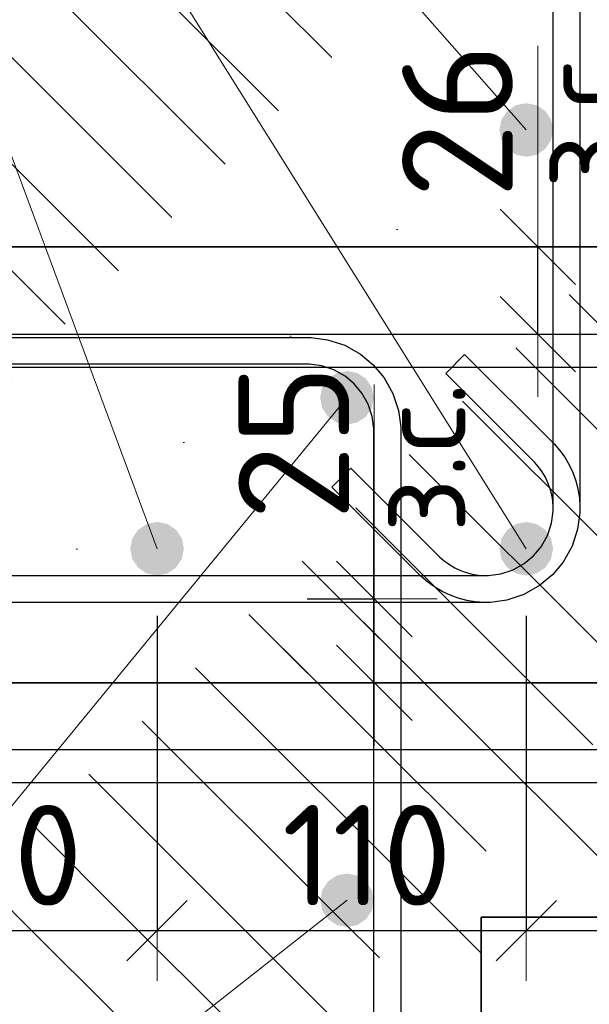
# Model space of a CAD drawing. Header units: metres. Extents: x -38 to 97, y -15 to 21.
# Tile 19 of 184: x 72.281 to 72.451, y 2.088 to 2.382. Entities that reach past the tile are written whole.
import ezdxf

# ---------------------------------------------------------------- set-up
doc = ezdxf.new("R2010")
doc.units = ezdxf.units.M
doc.header["$PDMODE"] = 65
for name, color, linetype, lineweight in [('XR$3$Арм.стержн. Хомут', 240, 'Continuous', 35), ('XR$3$Арм.стержн.горизонт. 1', 180, 'Continuous', 35), ('XR$3$Размерная линия (1)', 7, 'Continuous', 13), ('XR$3$Размерная линия_ общее', 7, 'Continuous', 13), ('XR$4$Арм. стержнями верхней зоны', 180, 'Continuous', 35), ('XR$4$Арм. стержнями нижней зоны', 180, 'Continuous', 35), ('XR$4$Арм.стержн. Арматура края', 96, 'Continuous', 35), ('XR$4$Арм.стержн. Хомут', 240, 'Continuous', 35), ('XR$4$Арм.стержн.горизонт. 1', 180, 'Continuous', 35), ('XR$4$Размерная линия_ общее', 7, 'Continuous', 13)]:
    doc.layers.add(name, color=color, linetype=linetype, lineweight=lineweight)
doc.styles.add('ISOCPEUR', font='txt')
doc.dimstyles.new('DIMSTYLE_11', dxfattribs={"dimtxt": 0.033, "dimasz": 0.0375, "dimexe": 0, "dimexo": 0, "dimgap": 0.0165, "dimtad": 2, "dimdec": 0, "dimlfac": 1000, "dimrnd": 1, "dimzin": 12, "dimdsep": 46, "dimtxsty": 'ISOCPEUR', "dimblk1": 'ALL_ML_STRICH', "dimblk2": 'ALL_ML_STRICH', "dimsah": 1, "dimcen": 0, "dimclrd": 7, "dimclre": 256, "dimclrt": 7, "dimadec": 0, "dimazin": 0, "dimtfac": 1, "dimtdec": 0, "dimtix": 1, "dimtmove": 2, "dimatfit": 3, "dimfxl": 0, "dimtvp": 1.2, "dimtzin": 0, "dimlwd": 0, "dimlwe": -3, "dimarcsym": 0})
doc.dimstyles.new('DIMSTYLE_23', dxfattribs={"dimtxt": 0.03, "dimasz": 0.03, "dimexe": 0, "dimexo": 0, "dimgap": 0.015, "dimtad": 2, "dimdec": 0, "dimlfac": 1000, "dimrnd": 5, "dimzin": 12, "dimdsep": 46, "dimtxsty": 'ISOCPEUR', "dimblk1": 'ALL_ML_STRICH', "dimblk2": 'ALL_ML_STRICH', "dimsah": 1, "dimcen": 0, "dimclrd": 7, "dimclre": 256, "dimclrt": 7, "dimadec": 0, "dimazin": 0, "dimtfac": 1, "dimtdec": 0, "dimtix": 1, "dimtmove": 2, "dimatfit": 3, "dimfxl": 0, "dimtvp": 1.2, "dimtzin": 0, "dimlwd": 0, "dimlwe": -3, "dimarcsym": 0})
doc.dimstyles.new('DIMSTYLE_24', dxfattribs={"dimtxt": 0.03, "dimasz": 0.03, "dimexe": 0, "dimexo": 0, "dimgap": 0.015, "dimtad": 2, "dimdec": 0, "dimlfac": 1000, "dimrnd": 5, "dimzin": 12, "dimdsep": 46, "dimtxsty": 'ISOCPEUR', "dimblk1": 'ALL_ML_STRICH', "dimblk2": 'ALL_ML_STRICH', "dimsah": 1, "dimcen": 0, "dimclrd": 7, "dimclre": 256, "dimclrt": 7, "dimadec": 0, "dimazin": 0, "dimtfac": 1, "dimtdec": 0, "dimtix": 1, "dimtmove": 2, "dimatfit": 3, "dimfxl": 0, "dimtzin": 0, "dimlwd": 0, "dimlwe": -3, "dimarcsym": 0})
pattern_1 = [(135, (0, 0), (-0.031819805, -0.031819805), [0.4, -0.05, 0, -0.05]), (135, (-0.01591, -0.01591), (-0.031819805, -0.031819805), [0.8, -0.1, 0.1, -0.1])]

# ---------------------------------------------------------------- blocks, each defined once
blk = doc.blocks.new('ALL_ML_STRICH')
at = {"color": 0, "linetype": 'ByBlock', "lineweight": -2}
for p, q in [((0, -0.5), (0, 0.5)), ((-0.3, -0.3), (0.3, 0.3)), ((-1, 0), (0.5, 0))]:
    blk.add_line(p, q, dxfattribs=at)
blk = doc.blocks.new('*D98')
at = {"layer": 'DEFPOINTS', "color": 7, "linetype": 'Continuous', "lineweight": 13, "transparency": 33554687}
for p in [(72.34681, 2.20903), (72.35181, 2.18403), (72.3868, 2.18403)]:
    blk.add_point(p, dxfattribs=at)
at = {"layer": 'XR$3$Размерная линия_ общее', "color": 253, "linetype": 'Continuous', "lineweight": -2, "true_color": 0xa0a0a0, "transparency": 33554687}
for p, q in [((72.36681, 2.20903), (72.3868, 2.20903)), ((72.37181, 2.18403), (72.3868, 2.18403))]:
    blk.add_line(p, q, dxfattribs=at)
at = {"layer": 'XR$3$Размерная линия_ общее', "color": 7, "linetype": 'Continuous', "lineweight": -2, "transparency": 33554687}
blk.add_line((72.3868, 2.18403), (72.3868, 2.20903), dxfattribs=at)
at = {"layer": 'XR$3$Размерная линия_ общее', "color": 7, "linetype": 'Continuous', "lineweight": 13, "transparency": 33554687, "xscale": 0.0375, "yscale": 0.0375, "zscale": 0.0375}
for p, rotation in [((72.3868, 2.20903), 90), ((72.3868, 2.18403), 270)]:
    blk.add_blockref('ALL_ML_STRICH', p, dxfattribs=dict(at, rotation=rotation))
at = {"layer": 'XR$3$Размерная линия_ общее', "color": 7, "linetype": 'Continuous', "lineweight": 13, "transparency": 33554687, "insert": (72.38701, 2.22881), "char_height": 0.027, "width": 0.00135, "attachment_point": 1, "rotation": 90, "line_spacing_factor": 0.60241, "style": 'ISOCPEUR'}
blk.add_mtext('з.с.', dxfattribs=at)
at = {"layer": 'XR$3$Размерная линия_ общее', "color": 7, "linetype": 'Continuous', "lineweight": 13, "transparency": 33554687, "insert": (72.3628, 2.25576), "char_height": 0.033, "width": 0.066, "attachment_point": 5, "rotation": 90, "style": 'ISOCPEUR'}
blk.add_mtext('\\A1;{25}', dxfattribs=at)
blk = doc.blocks.new('*D237')
at = {"layer": 'DEFPOINTS', "color": 7, "linetype": 'Continuous', "lineweight": 13, "transparency": 33554687}
for p in [(72.17211, 2.18403), (72.47211, 2.18403), (72.17211, 2.03505)]:
    blk.add_point(p, dxfattribs=at)
at = {"layer": 'XR$3$Размерная линия (1)', "color": 9, "linetype": 'Continuous', "lineweight": -2, "true_color": 0xc7c7c7, "transparency": 33554687}
for p, q in [((72.17211, 2.16403), (72.17211, 2.03505)), ((72.47211, 2.16403), (72.47211, 2.03505))]:
    blk.add_line(p, q, dxfattribs=at)
at = {"layer": 'XR$3$Размерная линия (1)', "color": 7, "linetype": 'Continuous', "lineweight": -2, "transparency": 33554687}
blk.add_line((72.17211, 2.03505), (72.47211, 2.03505), dxfattribs=at)
at = {"layer": 'XR$3$Размерная линия (1)', "color": 7, "linetype": 'Continuous', "lineweight": 13, "transparency": 33554687, "xscale": 0.03, "yscale": 0.03, "zscale": 0.03, "rotation": 180}
blk.add_blockref('ALL_ML_STRICH', (72.17211, 2.03505), dxfattribs=at)
at = {"layer": 'XR$3$Размерная линия (1)', "color": 7, "linetype": 'Continuous', "lineweight": 13, "transparency": 33554687, "xscale": 0.03, "yscale": 0.03, "zscale": 0.03}
blk.add_blockref('ALL_ML_STRICH', (72.47211, 2.03505), dxfattribs=at)
at = {"layer": 'XR$3$Размерная линия (1)', "color": 7, "linetype": 'Continuous', "lineweight": 13, "transparency": 33554687, "insert": (72.32361, 2.05755), "char_height": 0.03, "width": 0.09, "attachment_point": 5, "style": 'ISOCPEUR'}
blk.add_mtext('\\A1;{300}', dxfattribs=at)
blk = doc.blocks.new('*D239')
at = {"layer": 'DEFPOINTS', "color": 7, "linetype": 'Continuous', "lineweight": 13, "transparency": 33554687}
for p in [(72.21203, 2.22403), (72.32203, 2.22403), (72.21203, 2.11005)]:
    blk.add_point(p, dxfattribs=at)
at = {"layer": 'XR$3$Размерная линия (1)', "color": 9, "linetype": 'Continuous', "lineweight": -2, "true_color": 0xc7c7c7, "transparency": 33554687}
for p, q in [((72.21203, 2.20403), (72.21203, 2.11005)), ((72.32203, 2.20403), (72.32203, 2.11005))]:
    blk.add_line(p, q, dxfattribs=at)
at = {"layer": 'XR$3$Размерная линия (1)', "color": 7, "linetype": 'Continuous', "lineweight": -2, "transparency": 33554687}
blk.add_line((72.21203, 2.11005), (72.32203, 2.11005), dxfattribs=at)
at = {"layer": 'XR$3$Размерная линия (1)', "color": 7, "linetype": 'Continuous', "lineweight": 13, "transparency": 33554687, "xscale": 0.03, "yscale": 0.03, "zscale": 0.03, "rotation": 180}
blk.add_blockref('ALL_ML_STRICH', (72.21203, 2.11005), dxfattribs=at)
at = {"layer": 'XR$3$Размерная линия (1)', "color": 7, "linetype": 'Continuous', "lineweight": 13, "transparency": 33554687, "xscale": 0.03, "yscale": 0.03, "zscale": 0.03}
blk.add_blockref('ALL_ML_STRICH', (72.32203, 2.11005), dxfattribs=at)
at = {"layer": 'XR$3$Размерная линия (1)', "color": 7, "linetype": 'Continuous', "lineweight": 13, "transparency": 33554687, "insert": (72.27453, 2.13255), "char_height": 0.03, "width": 0.09, "attachment_point": 5, "style": 'ISOCPEUR'}
blk.add_mtext('\\A1;{110}', dxfattribs=at)
blk = doc.blocks.new('*D240')
at = {"layer": 'DEFPOINTS', "color": 7, "linetype": 'Continuous', "lineweight": 13, "transparency": 33554687}
for p in [(72.32203, 2.22403), (72.43211, 2.22403), (72.32203, 2.11005)]:
    blk.add_point(p, dxfattribs=at)
at = {"layer": 'XR$3$Размерная линия (1)', "color": 9, "linetype": 'Continuous', "lineweight": -2, "true_color": 0xc7c7c7, "transparency": 33554687}
for p, q in [((72.32203, 2.20403), (72.32203, 2.11005)), ((72.43211, 2.20403), (72.43211, 2.11005))]:
    blk.add_line(p, q, dxfattribs=at)
at = {"layer": 'XR$3$Размерная линия (1)', "color": 7, "linetype": 'Continuous', "lineweight": -2, "transparency": 33554687}
blk.add_line((72.32203, 2.11005), (72.43211, 2.11005), dxfattribs=at)
at = {"layer": 'XR$3$Размерная линия (1)', "color": 7, "linetype": 'Continuous', "lineweight": 13, "transparency": 33554687, "xscale": 0.03, "yscale": 0.03, "zscale": 0.03, "rotation": 180}
blk.add_blockref('ALL_ML_STRICH', (72.32203, 2.11005), dxfattribs=at)
at = {"layer": 'XR$3$Размерная линия (1)', "color": 7, "linetype": 'Continuous', "lineweight": 13, "transparency": 33554687, "xscale": 0.03, "yscale": 0.03, "zscale": 0.03}
blk.add_blockref('ALL_ML_STRICH', (72.43211, 2.11005), dxfattribs=at)
at = {"layer": 'XR$3$Размерная линия (1)', "color": 7, "linetype": 'Continuous', "lineweight": 13, "transparency": 33554687, "insert": (72.38457, 2.13255), "char_height": 0.03, "width": 0.09, "attachment_point": 5, "style": 'ISOCPEUR'}
blk.add_mtext('\\A1;{110}', dxfattribs=at)
blk = doc.blocks.new('*D241')
at = {"layer": 'DEFPOINTS', "color": 7, "linetype": 'Continuous', "lineweight": 13, "transparency": 33554687}
for p in [(72.43211, 2.22403), (72.47211, 2.18403), (72.43211, 2.11005)]:
    blk.add_point(p, dxfattribs=at)
at = {"layer": 'XR$3$Размерная линия (1)', "color": 9, "linetype": 'Continuous', "lineweight": -2, "true_color": 0xc7c7c7, "transparency": 33554687}
for p, q in [((72.43211, 2.20403), (72.43211, 2.11005)), ((72.47211, 2.16403), (72.47211, 2.11005))]:
    blk.add_line(p, q, dxfattribs=at)
at = {"layer": 'XR$3$Размерная линия (1)', "color": 7, "linetype": 'Continuous', "lineweight": -2, "transparency": 33554687}
blk.add_line((72.43211, 2.11005), (72.47211, 2.11005), dxfattribs=at)
at = {"layer": 'XR$3$Размерная линия (1)', "color": 7, "linetype": 'Continuous', "lineweight": 13, "transparency": 33554687, "xscale": 0.03, "yscale": 0.03, "zscale": 0.03, "rotation": 180}
blk.add_blockref('ALL_ML_STRICH', (72.43211, 2.11005), dxfattribs=at)
at = {"layer": 'XR$3$Размерная линия (1)', "color": 7, "linetype": 'Continuous', "lineweight": 13, "transparency": 33554687, "xscale": 0.03, "yscale": 0.03, "zscale": 0.03}
blk.add_blockref('ALL_ML_STRICH', (72.47211, 2.11005), dxfattribs=at)
at = {"layer": 'XR$3$Размерная линия (1)', "color": 7, "linetype": 'Continuous', "lineweight": 13, "transparency": 33554687, "insert": (72.51092, 2.13273), "char_height": 0.03, "width": 0.06, "attachment_point": 5, "style": 'ISOCPEUR'}
blk.add_mtext('\\A1;{40}', dxfattribs=at)
blk = doc.blocks.new('*D508')
at = {"layer": 'DEFPOINTS', "color": 7, "linetype": 'Continuous', "lineweight": 13, "transparency": 33554687}
for p in [(72.39559, 2.31411), (72.39559, 2.28811), (72.43558, 2.28811)]:
    blk.add_point(p, dxfattribs=at)
at = {"layer": 'XR$4$Размерная линия_ общее', "color": 253, "linetype": 'Continuous', "lineweight": -2, "true_color": 0xa0a0a0, "transparency": 33554687}
for p, q in [((72.41559, 2.31411), (72.43558, 2.31411)), ((72.41559, 2.28811), (72.43558, 2.28811))]:
    blk.add_line(p, q, dxfattribs=at)
at = {"layer": 'XR$4$Размерная линия_ общее', "color": 7, "linetype": 'Continuous', "lineweight": -2, "transparency": 33554687}
blk.add_line((72.43558, 2.28811), (72.43558, 2.31411), dxfattribs=at)
at = {"layer": 'XR$4$Размерная линия_ общее', "color": 7, "linetype": 'Continuous', "lineweight": 13, "transparency": 33554687, "xscale": 0.0375, "yscale": 0.0375, "zscale": 0.0375}
for p, rotation in [((72.43558, 2.31411), 90), ((72.43558, 2.28811), 270)]:
    blk.add_blockref('ALL_ML_STRICH', p, dxfattribs=dict(at, rotation=rotation))
at = {"layer": 'XR$4$Размерная линия_ общее', "color": 7, "linetype": 'Continuous', "lineweight": 13, "transparency": 33554687, "insert": (72.43511, 2.33147), "char_height": 0.027, "width": 0.00135, "attachment_point": 1, "rotation": 90, "line_spacing_factor": 0.60241, "style": 'ISOCPEUR'}
blk.add_mtext('з.с.', dxfattribs=at)
at = {"layer": 'XR$4$Размерная линия_ общее', "color": 7, "linetype": 'Continuous', "lineweight": 13, "transparency": 33554687, "insert": (72.41158, 2.35184), "char_height": 0.033, "width": 0.066, "attachment_point": 5, "rotation": 90, "style": 'ISOCPEUR'}
blk.add_mtext('\\A1;{26}', dxfattribs=at)

msp = doc.modelspace()

# ---------------------------------------------------------------- hatches: boundary and pattern name
at = {"linetype": 'Continuous', "lineweight": 13, "transparency": 33554687}
h = msp.add_hatch(dxfattribs=at)
h.set_pattern_fill('__________540', scale=0.015, style=0, pattern_type=2)
h.set_pattern_definition(pattern_1)
h.paths.add_polyline_path([(72.47211, 2.54403), (72.17211, 2.54403), (72.17211, 2.18403), (72.47211, 2.18403)], flags=0)
h = msp.add_hatch(dxfattribs=at)
h.set_pattern_fill('__________540', scale=0.015, style=0, pattern_type=2)
h.set_pattern_definition(pattern_1)
h.paths.add_polyline_path([(72.11868, 2.31411), (72.11868, 2.11411), (72.54928, 2.11411), (72.54928, 2.31411)], flags=0)
h = msp.add_hatch(dxfattribs=at)
h.set_pattern_fill('__________540', scale=0.015, style=0, pattern_type=2)
h.set_pattern_definition(pattern_1)
h.paths.add_polyline_path([(72.41868, 2.11411), (72.11868, 2.11411), (72.11868, 1.95411), (72.41868, 1.95411)], flags=0)
at = {"layer": 'XR$3$Арм.стержн.горизонт. 1', "linetype": 'Continuous', "lineweight": 50, "transparency": 33554687}
for points in [[(72.44011, 2.34903), (72.4395, 2.3521), (72.43777, 2.35469), (72.43517, 2.35642), (72.43211, 2.35703), (72.42905, 2.35642), (72.42645, 2.35469), (72.42472, 2.3521), (72.42411, 2.34903), (72.42472, 2.34597), (72.42645, 2.34338), (72.42905, 2.34164), (72.43211, 2.34103), (72.43517, 2.34164), (72.43777, 2.34338), (72.4395, 2.34597)], [(72.33003, 2.22403), (72.32942, 2.2271), (72.32769, 2.22969), (72.32509, 2.23142), (72.32203, 2.23203), (72.31897, 2.23142), (72.31638, 2.22969), (72.31464, 2.2271), (72.31403, 2.22403), (72.31464, 2.22097), (72.31638, 2.21838), (72.31897, 2.21664), (72.32203, 2.21603), (72.32509, 2.21664), (72.32769, 2.21838), (72.32942, 2.22097)], [(72.44011, 2.22403), (72.4395, 2.2271), (72.43777, 2.22969), (72.43517, 2.23142), (72.43211, 2.23203), (72.42905, 2.23142), (72.42645, 2.22969), (72.42472, 2.2271), (72.42411, 2.22403), (72.42472, 2.22097), (72.42645, 2.21838), (72.42905, 2.21664), (72.43211, 2.21603), (72.43517, 2.21664), (72.43777, 2.21838), (72.4395, 2.22097)]]:
    msp.add_hatch(color=7, dxfattribs=at).paths.add_polyline_path(points)
at = {"layer": 'XR$4$Арм.стержн.горизонт. 1', "linetype": 'Continuous', "lineweight": 50, "transparency": 33554687}
for points in [[(72.38665, 2.26911), (72.38604, 2.27217), (72.3843, 2.27477), (72.38171, 2.2765), (72.37865, 2.27711), (72.37558, 2.2765), (72.37299, 2.27477), (72.37125, 2.27217), (72.37065, 2.26911), (72.37125, 2.26605), (72.37299, 2.26345), (72.37558, 2.26172), (72.37865, 2.26111), (72.38171, 2.26172), (72.3843, 2.26345), (72.38604, 2.26605)], [(72.38668, 2.11911), (72.38607, 2.12217), (72.38434, 2.12477), (72.38174, 2.1265), (72.37868, 2.12711), (72.37562, 2.1265), (72.37303, 2.12477), (72.37129, 2.12217), (72.37068, 2.11911), (72.37129, 2.11605), (72.37303, 2.11345), (72.37562, 2.11172), (72.37868, 2.11111), (72.38174, 2.11172), (72.38434, 2.11345), (72.38607, 2.11605)]]:
    msp.add_hatch(color=7, dxfattribs=at).paths.add_polyline_path(points)

# ---------------------------------------------------------------- linework, layer by layer
at = {"color": 7, "linetype": 'Continuous', "lineweight": 13, "transparency": 33554687}
for p, q in [((72.43558, 2.31411), (72.43558, 2.37411)), ((72.3868, 2.20903), (72.3868, 2.27303))]:
    msp.add_line(p, q, dxfattribs=at)
at = {"color": 7, "linetype": 'Continuous', "lineweight": 35, "transparency": 33554687}
for p, q in [((72.54928, 2.31411), (72.11868, 2.31411)), ((72.17211, 2.18403), (72.47211, 2.18403)), ((72.41868, 1.95411), (72.41868, 2.11411)), ((72.41868, 2.11411), (72.54928, 2.11411))]:
    msp.add_line(p, q, dxfattribs=at)
at = {"layer": 'XR$3$Арм.стержн. Хомут', "color": 40, "linetype": 'Continuous', "lineweight": 25, "transparency": 33554687}
for points in [[(72.44811, 2.49136), (72.44811, 2.23471), (72.44743, 2.22983), (72.44575, 2.22475), (72.44314, 2.22007), (72.43992, 2.21622), (72.43607, 2.21301), (72.43139, 2.21039), (72.42631, 2.20871), (72.42143, 2.20803), (72.41944, 2.20803), (72.41692, 2.20821), (72.41435, 2.20863), (72.41181, 2.20929), (72.40939, 2.21016), (72.40706, 2.21125), (72.4048, 2.21258), (72.40269, 2.21411), (72.40078, 2.21577), (72.37415, 2.2424), (72.3798, 2.24805)], [(72.44811, 2.49136), (72.44811, 2.23471), (72.44743, 2.22983), (72.44575, 2.22475), (72.44314, 2.22007), (72.43992, 2.21622), (72.43607, 2.21301), (72.43139, 2.21039), (72.42631, 2.20871), (72.42143, 2.20803), (72.41944, 2.20803), (72.41692, 2.20821), (72.41435, 2.20863), (72.41181, 2.20929), (72.40939, 2.21016), (72.40706, 2.21125), (72.4048, 2.21258), (72.40269, 2.21411), (72.40078, 2.21577), (72.37415, 2.2424), (72.3798, 2.24805)], [(72.3798, 2.24805), (72.40624, 2.22162), (72.40766, 2.22039), (72.40918, 2.21929), (72.41079, 2.21834), (72.41246, 2.21756), (72.41418, 2.21694), (72.41599, 2.21647), (72.41785, 2.21617), (72.41973, 2.21603), (72.42088, 2.21603), (72.42449, 2.21654), (72.42816, 2.21774), (72.43151, 2.21962), (72.43424, 2.2219), (72.43652, 2.22463), (72.4384, 2.22799), (72.43961, 2.23165), (72.44011, 2.23526), (72.44011, 2.4908)], [(72.3798, 2.24805), (72.40624, 2.22162), (72.40766, 2.22039), (72.40918, 2.21929), (72.41079, 2.21834), (72.41246, 2.21756), (72.41418, 2.21694), (72.41599, 2.21647), (72.41785, 2.21617), (72.41973, 2.21603), (72.42088, 2.21603), (72.42449, 2.21654), (72.42816, 2.21774), (72.43151, 2.21962), (72.43424, 2.2219), (72.43652, 2.22463), (72.4384, 2.22799), (72.43961, 2.23165), (72.44011, 2.23526), (72.44011, 2.4908)], [(72.2233, 2.21603), (72.42088, 2.21603), (72.42449, 2.21654), (72.42816, 2.21774), (72.43151, 2.21962), (72.43424, 2.2219), (72.43652, 2.22463), (72.4384, 2.22799), (72.43961, 2.23165), (72.44011, 2.23526), (72.44011, 2.23642), (72.43998, 2.2383), (72.43968, 2.24015), (72.43921, 2.24196), (72.43858, 2.24369), (72.4378, 2.24535), (72.43685, 2.24696), (72.43576, 2.24848), (72.43452, 2.24991), (72.40809, 2.27634), (72.41374, 2.282), (72.44038, 2.25536), (72.44203, 2.25346), (72.44356, 2.25134), (72.44489, 2.24908), (72.44598, 2.24675), (72.44686, 2.24433), (72.44751, 2.2418), (72.44793, 2.23922), (72.44811, 2.2367), (72.44811, 2.23471), (72.44743, 2.22983), (72.44575, 2.22475), (72.44314, 2.22007), (72.43992, 2.21622), (72.43607, 2.21301), (72.43139, 2.21039), (72.42631, 2.20871), (72.42143, 2.20803), (72.22275, 2.20803)], [(72.2233, 2.21603), (72.42088, 2.21603), (72.42449, 2.21654), (72.42816, 2.21774), (72.43151, 2.21962), (72.43424, 2.2219), (72.43652, 2.22463), (72.4384, 2.22799), (72.43961, 2.23165), (72.44011, 2.23526), (72.44011, 2.23642), (72.43998, 2.2383), (72.43968, 2.24015), (72.43921, 2.24196), (72.43858, 2.24369), (72.4378, 2.24535), (72.43685, 2.24696), (72.43576, 2.24848), (72.43452, 2.24991), (72.40809, 2.27634), (72.41374, 2.282), (72.44038, 2.25536), (72.44203, 2.25346), (72.44356, 2.25134), (72.44489, 2.24908), (72.44598, 2.24675), (72.44686, 2.24433), (72.44751, 2.2418), (72.44793, 2.23922), (72.44811, 2.2367), (72.44811, 2.23471), (72.44743, 2.22983), (72.44575, 2.22475), (72.44314, 2.22007), (72.43992, 2.21622), (72.43607, 2.21301), (72.43139, 2.21039), (72.42631, 2.20871), (72.42143, 2.20803), (72.22275, 2.20803)]]:
    msp.add_lwpolyline(points, dxfattribs=at)
at = {"layer": 'XR$3$Арм.стержн.горизонт. 1', "color": 7, "linetype": 'Continuous', "lineweight": 13, "transparency": 33554687}
for q in [(72.43211, 2.22403), (72.43211, 2.34903), (72.32203, 2.22403)]:
    msp.add_line((72.16184, 2.65643), q, dxfattribs=at)
at = {"layer": 'XR$4$Арм. стержнями верхней зоны', "color": 4, "linetype": 'Continuous', "lineweight": 25, "transparency": 33554687}
msp.add_lwpolyline([(72.13869, 2.28811), (72.55428, 2.28811), (72.55428, 2.27811), (72.13869, 2.27811), (72.13869, 2.28811)], dxfattribs=at)
msp.add_lwpolyline([(72.13869, 2.28811), (72.55428, 2.28811), (72.55428, 2.27811), (72.13869, 2.27811), (72.13869, 2.28811)], dxfattribs=at)
at = {"layer": 'XR$4$Арм. стержнями нижней зоны', "color": 4, "linetype": 'Continuous', "lineweight": 25, "transparency": 33554687}
msp.add_lwpolyline([(72.1387, 2.16411), (72.55428, 2.16411), (72.55428, 2.15411), (72.1387, 2.15411), (72.1387, 2.16411)], dxfattribs=at)
msp.add_lwpolyline([(72.1387, 2.16411), (72.55428, 2.16411), (72.55428, 2.15411), (72.1387, 2.15411), (72.1387, 2.16411)], dxfattribs=at)
at = {"layer": 'XR$4$Арм.стержн. Арматура края', "color": 4, "linetype": 'Continuous', "lineweight": 25, "transparency": 33554687}
for points in [[(72.55428, 2.15411), (72.16721, 2.15411), (72.16199, 2.15484), (72.15656, 2.15663), (72.15155, 2.15944), (72.14742, 2.16288), (72.14397, 2.16701), (72.14116, 2.17202), (72.13937, 2.17746), (72.13865, 2.18268), (72.13865, 2.25955), (72.13937, 2.26476), (72.14116, 2.2702), (72.14397, 2.27521), (72.14742, 2.27934), (72.15155, 2.28279), (72.15656, 2.28559), (72.16199, 2.28739), (72.16721, 2.28811), (72.55428, 2.28811)], [(72.55428, 2.15411), (72.16721, 2.15411), (72.16199, 2.15484), (72.15656, 2.15663), (72.15155, 2.15944), (72.14742, 2.16288), (72.14397, 2.16701), (72.14116, 2.17202), (72.13937, 2.17746), (72.13865, 2.18268), (72.13865, 2.25955), (72.13937, 2.26476), (72.14116, 2.2702), (72.14397, 2.27521), (72.14742, 2.27934), (72.15155, 2.28279), (72.15656, 2.28559), (72.16199, 2.28739), (72.16721, 2.28811), (72.55428, 2.28811)], [(72.55428, 2.27811), (72.1679, 2.27811), (72.16427, 2.27761), (72.1606, 2.2764), (72.15724, 2.27452), (72.15452, 2.27224), (72.15224, 2.26951), (72.15036, 2.26616), (72.14915, 2.26249), (72.14865, 2.25885), (72.14865, 2.18337), (72.14915, 2.17973), (72.15036, 2.17607), (72.15224, 2.17271), (72.15452, 2.16998), (72.15724, 2.16771), (72.1606, 2.16583), (72.16427, 2.16462), (72.1679, 2.16411), (72.55428, 2.16411)], [(72.55428, 2.27811), (72.1679, 2.27811), (72.16427, 2.27761), (72.1606, 2.2764), (72.15724, 2.27452), (72.15452, 2.27224), (72.15224, 2.26951), (72.15036, 2.26616), (72.14915, 2.26249), (72.14865, 2.25885), (72.14865, 2.18337), (72.14915, 2.17973), (72.15036, 2.17607), (72.15224, 2.17271), (72.15452, 2.16998), (72.15724, 2.16771), (72.1606, 2.16583), (72.16427, 2.16462), (72.1679, 2.16411), (72.55428, 2.16411)]]:
    msp.add_lwpolyline(points, dxfattribs=at)
at = {"layer": 'XR$4$Арм.стержн. Хомут', "color": 40, "linetype": 'Continuous', "lineweight": 25, "transparency": 33554687}
for points in [[(72.14264, 2.00479), (72.14264, 2.26043), (72.14332, 2.26531), (72.145, 2.27039), (72.14762, 2.27507), (72.15083, 2.27892), (72.15469, 2.28214), (72.15936, 2.28476), (72.16444, 2.28643), (72.16932, 2.28711), (72.36801, 2.28711), (72.37289, 2.28643), (72.37797, 2.28476), (72.38264, 2.28214), (72.38649, 2.27892), (72.38971, 2.27507), (72.39233, 2.27039), (72.394, 2.26531), (72.39468, 2.26043), (72.39468, 2.00479)], [(72.14264, 2.00479), (72.14264, 2.26043), (72.14332, 2.26531), (72.145, 2.27039), (72.14762, 2.27507), (72.15083, 2.27892), (72.15469, 2.28214), (72.15936, 2.28476), (72.16444, 2.28643), (72.16932, 2.28711), (72.36801, 2.28711), (72.37289, 2.28643), (72.37797, 2.28476), (72.38264, 2.28214), (72.38649, 2.27892), (72.38971, 2.27507), (72.39233, 2.27039), (72.394, 2.26531), (72.39468, 2.26043), (72.39468, 2.00479)], [(72.38668, 2.00534), (72.38668, 2.25988), (72.38618, 2.2635), (72.38497, 2.26716), (72.38309, 2.27051), (72.38081, 2.27324), (72.37808, 2.27552), (72.37473, 2.2774), (72.37107, 2.27861), (72.36745, 2.27911), (72.16988, 2.27911), (72.16626, 2.27861), (72.1626, 2.2774), (72.15924, 2.27552), (72.15651, 2.27324), (72.15423, 2.27051), (72.15236, 2.26716), (72.15115, 2.2635), (72.15064, 2.25988), (72.15064, 2.00534)], [(72.38668, 2.00534), (72.38668, 2.25988), (72.38618, 2.2635), (72.38497, 2.26716), (72.38309, 2.27051), (72.38081, 2.27324), (72.37808, 2.27552), (72.37473, 2.2774), (72.37107, 2.27861), (72.36745, 2.27911), (72.16988, 2.27911), (72.16626, 2.27861), (72.1626, 2.2774), (72.15924, 2.27552), (72.15651, 2.27324), (72.15423, 2.27051), (72.15236, 2.26716), (72.15115, 2.2635), (72.15064, 2.25988), (72.15064, 2.00534)]]:
    msp.add_lwpolyline(points, dxfattribs=at)
at = {"layer": 'XR$4$Арм.стержн.горизонт. 1', "color": 7, "linetype": 'Continuous', "lineweight": 13, "transparency": 33554687}
for q in [(72.37865, 2.26911), (72.37868, 2.11911)]:
    msp.add_line((72.03093, 1.84538), q, dxfattribs=at)

# ---------------------------------------------------------------- dimensions: what is measured, and where the dimension line sits
at = {"layer": 'XR$3$Размерная линия (1)', "color": 7, "linetype": 'Continuous', "lineweight": 13, "transparency": 33554687}
for base, p1, p2, dimstyle, picture, middle in [((72.32203, 2.11005), (72.21203, 2.20403), (72.32203, 2.20403), 'DIMSTYLE_24', '*D239', (72.27453, 2.13255)), ((72.43211, 2.11005), (72.32203, 2.20403), (72.43211, 2.20403), 'DIMSTYLE_24', '*D240', (72.38457, 2.13255)), ((72.47211, 2.11005), (72.43211, 2.20403), (72.47211, 2.16403), 'DIMSTYLE_23', '*D241', (72.51092, 2.13273)), ((72.47211, 2.03505), (72.17211, 2.16403), (72.47211, 2.16403), 'DIMSTYLE_24', '*D237', (72.32361, 2.05755))]:
    dim = msp.add_linear_dim(base=base, p1=p1, p2=p2, dimstyle=dimstyle, override={"dimpost": '<>', "dimclrd": 7, "dimclre": 9, "dimclrt": 7, "dimlwd": 0, "dimlwe": 65533}, dxfattribs=at)
    dim.commit()
    dim.dimension.update_dxf_attribs({"geometry": picture, "text_midpoint": middle, "dimtype": 160})
at = {"layer": 'XR$3$Размерная линия_ общее', "color": 7, "linetype": 'Continuous', "lineweight": 13, "transparency": 33554687}
dim = msp.add_linear_dim(base=(72.3868, 2.20903), p1=(72.37181, 2.18403), p2=(72.36681, 2.20903), angle=90, text='<>\\Xз.с.', dimstyle='DIMSTYLE_11', override={"dimpost": '<>', "dimclrd": 7, "dimclre": 253, "dimclrt": 7, "dimlwd": 0, "dimlwe": 65533}, dxfattribs=at)
dim.commit()
dim.dimension.update_dxf_attribs({"geometry": '*D98', "text_midpoint": (72.3628, 2.25576), "dimtype": 160})
at = {"layer": 'XR$4$Размерная линия_ общее', "color": 7, "linetype": 'Continuous', "lineweight": 13, "transparency": 33554687}
dim = msp.add_linear_dim(base=(72.43558, 2.31411), p1=(72.41559, 2.28811), p2=(72.41559, 2.31411), angle=90, text='<>\\Xз.с.', dimstyle='DIMSTYLE_11', override={"dimpost": '<>', "dimclrd": 7, "dimclre": 253, "dimclrt": 7, "dimlwd": 0, "dimlwe": 65533}, dxfattribs=at)
dim.commit()
dim.dimension.update_dxf_attribs({"geometry": '*D508', "text_midpoint": (72.41158, 2.35184), "dimtype": 160})

doc.saveas('drawing.dxf')
